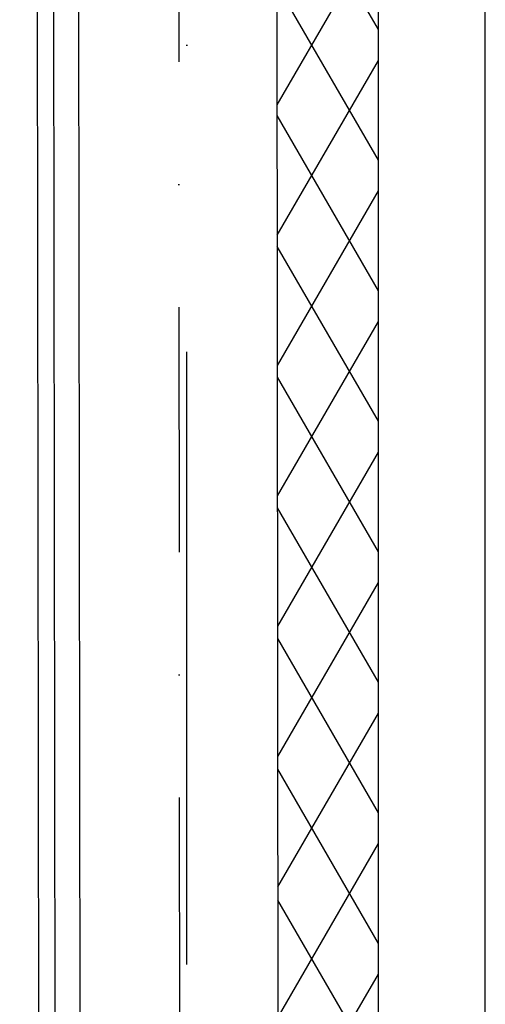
# Model space of a CAD drawing. Header units: millimetres. Extents: x -32221 to 212500, y 31663 to 93766.
# Tile 177 of 256: x 53452 to 53934, y 49487 to 50507. Entities that reach past the tile are written whole.
import ezdxf

# ---------------------------------------------------------------- set-up
doc = ezdxf.new("R2010")
doc.units = ezdxf.units.MM
doc.linetypes.add('DASHDOTX2', pattern=[50.8, 25.4, -12.7, 0, -12.7])
doc.layers.add('osie', color=251, linetype='Continuous')
doc.layers.add('Sciany', color=251, linetype='Continuous')

msp = doc.modelspace()

# ---------------------------------------------------------------- hatches: boundary and pattern name
at = {"layer": 'Sciany', "transparency": 33554687}
h = msp.add_hatch(dxfattribs=at)
h.set_pattern_fill('DIAMONDS', color=256, scale=21.298246, angle=360, style=0)
h.set_pattern_definition([(60, (39230.966, 27083.856), (-58.56231, 33.81097), []), (120, (39230.966, 27083.856), (-58.56231, -33.81097), [])])
h.paths.add_polyline_path([(53208.137, 62063.886), (50637.866, 62066.529), (50637.76, 61964.329), (53208.031, 61961.698)])
h.paths.add_polyline_path([(45887.869, 62071.414), (44005.486, 62073.349), (44005.486, 61971.118), (45887.763, 61969.191)])
h.paths.add_polyline_path([(53823.349, 47660.849), (53823.349, 50686.357), (53718.343, 50695.537), (53721.117, 47660.719)])
h.paths.add_polyline_path([(43977.628, 33450.598), (53823.349, 33450.598), (53823.349, 36578.467), (53718.343, 36587.648), (53721.117, 33552.829), (43977.718, 33540.906)])

# ---------------------------------------------------------------- linework, layer by layer
at = {"layer": 'osie', "linetype": 'DASHDOTX2', "ltscale": 25}
msp.add_line((53625.169, 33017.037), (53625.169, 62728.08), dxfattribs=at)
at = {"layer": 'Sciany'}
for p, q in [((53473, 48486.75), (53470.289, 50716.642)), ((53490.059, 48469.733), (53487.174, 50714.357)), ((53516.395, 47864.922), (53512.937, 50709.295)), ((53721.117, 47660.719), (53718.33, 50709.554)), ((53823.349, 47660.849), (53823.349, 50686.357)), ((53934.1, 47660.849), (53934.1, 50676.674))]:
    msp.add_line(p, q, dxfattribs=at)
at = {"layer": 'Sciany', "linetype": 'DASHDOTX2', "ltscale": 10}
msp.add_line((53616.422, 50717.681), (53618.756, 47762.82), dxfattribs=at)

doc.saveas('drawing.dxf')
